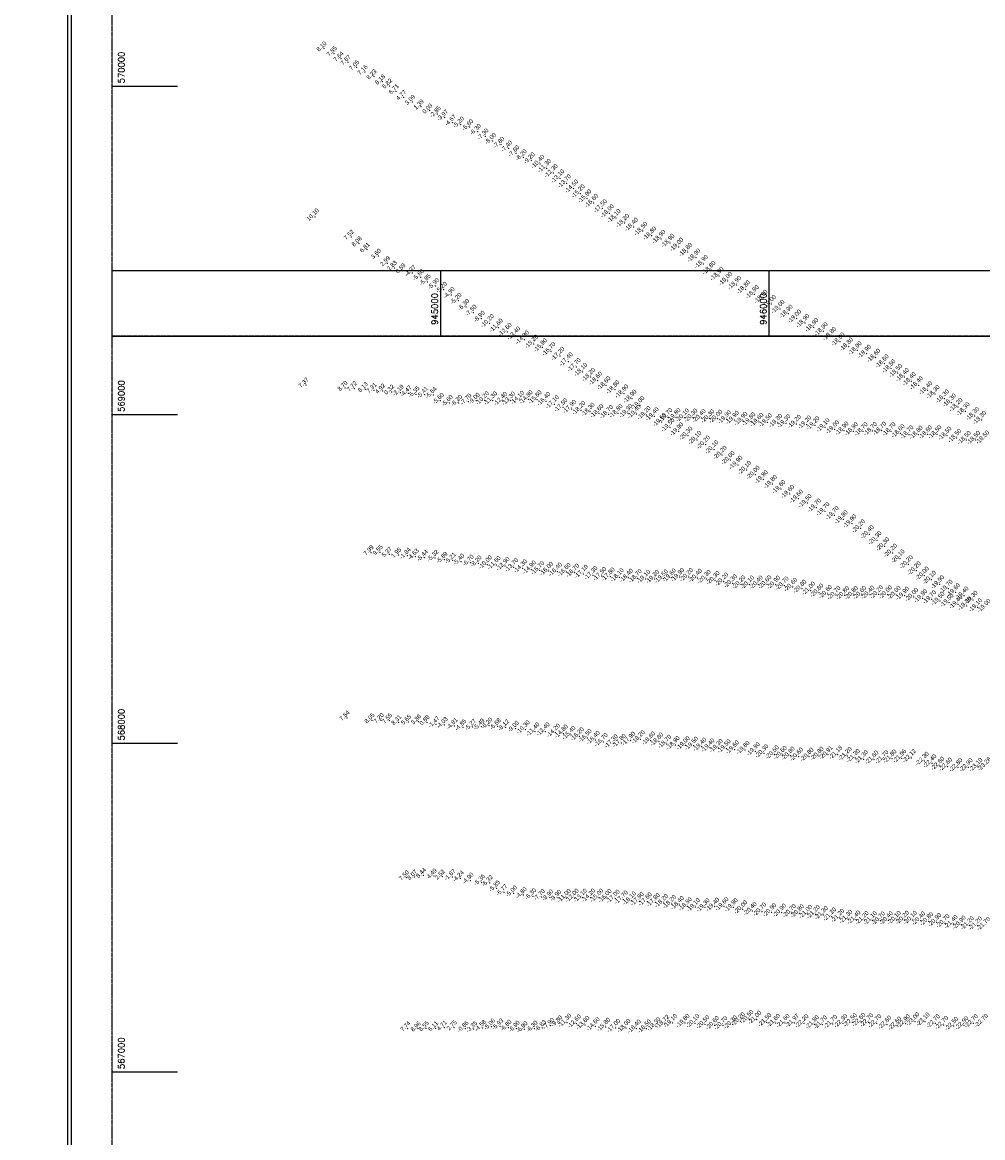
# Model space of a CAD drawing. Header units: feet. Extents: x 923032 to 950902, y 470215 to 606658.
# Tile 45 of 66: x 943727 to 946650, y 566800 to 570194. Entities that reach past the tile are written whole.
import ezdxf
from ezdxf.enums import TextEntityAlignment as Align

# ---------------------------------------------------------------- set-up
doc = ezdxf.new("R2010")
doc.units = ezdxf.units.FT
doc.header["$MEASUREMENT"] = 0
doc.header["$XCLIPFRAME"] = 0
doc.header["$PDSIZE"] = 100
doc.linetypes.add('DASHED', pattern=[0.75, 0.5, -0.25])
doc.linetypes.add('DASHED2', pattern=[0.375, 0.25, -0.125])
doc.layers.add('ALIGNSPACE-24x36', color=1, linetype='DASHED2', plot=False)
for name, color, linetype in [('ELEV8', 7, 'Continuous'), ('GRID-LABELS-X', 7, 'Continuous'), ('GRID-LABELS-Y', 7, 'Continuous'), ('GRID-TICKS-X', 7, 'Continuous'), ('GRID-TICKS-Y', 7, 'Continuous'), ('MATCHLINE', 7, 'DASHED'), ('POINTS8', 7, 'Continuous')]:
    doc.layers.add(name, color=color, linetype=linetype)
doc.layers.add('MrSID', color=251, linetype='Continuous', transparency=0.2)
doc.styles.add('MM-STANDARD', font='txt', dxfattribs={"height": 1})
doc.styles.get("Standard").update_dxf_attribs({"font": 'simplex.shx'})
picture_1 = doc.add_image_def('image8.sid', size_in_pixel=(6313, 6971))
picture_2 = doc.add_image_def('image10.sid', size_in_pixel=(6310, 6968))

msp = doc.modelspace()

# ---------------------------------------------------------------- linework, layer by layer
at = {"layer": 'ALIGNSPACE-24x36'}
for points in [[(944000, 573495.1), (950900.2, 573495.1), (950900.2, 569239.3), (944000, 569239.3)], [(944000, 569439.3), (950900.2, 569439.3), (950900.2, 565183.4), (944000, 565183.4)]]:
    msp.add_lwpolyline(points, close=True, dxfattribs=at)
at = {"layer": 'GRID-TICKS-X', "const_width": 4, "flags": 128}
for points in [[(945000, 569439.3), (945000, 569239.3)], [(946000, 569439.3), (946000, 569239.3)]]:
    msp.add_lwpolyline(points, dxfattribs=at)
at = {"layer": 'GRID-TICKS-Y', "const_width": 4, "flags": 128}
for points in [[(944000, 570000), (944200, 570000)], [(944000, 569000), (944200, 569000)], [(944000, 568000), (944200, 568000)], [(944000, 567000), (944200, 567000)]]:
    msp.add_lwpolyline(points, dxfattribs=at)
at = {"layer": 'MATCHLINE'}
for p, q in [((944000, 569439.3), (950000, 569439.3)), ((944000, 569239.3), (950000, 569239.3))]:
    msp.add_line(p, q, dxfattribs=at)
at = {"layer": 'POINTS8', "color": 250, "linetype": 'Continuous', "lineweight": 0, "transparency": 33554687}
for p in [(944644.8, 570114, 8.1), (944676, 570099.4, 7.9), (944696.6, 570083.6, 7.6), (944718.4, 570072.6, 7.7), (944744.3, 570056.9, 7), (944769.9, 570042.7, 7.2), (944796.9, 570028.9, 8.2), (944822.9, 570013.4, 8.2), (944844.6, 570001, 6.8), (944864.6, 569984.1, 6.7), (944887.3, 569965.7, 4.8), (944914.1, 569951.6, 3.1), (944940.6, 569937.4, 1.4), (944967, 569925, 0.1), (944990.4, 569915.1, -2.8), (945012.6, 569904.7, -4), (945036.7, 569889.2, -4.7), (945061.4, 569883.3, -5.2), (945089, 569875.3, -5.6), (945112.8, 569861.2, -6.3), (945135.9, 569846.9, -7.3), (945158.5, 569833.4, -8), (945184.1, 569821.7, -7.8), (945207.4, 569810.4, -7.4), (945229.8, 569795.6, -7.6), (945252.1, 569783.5, -8.2), (945276.7, 569774.1, -9.2), (945302.4, 569763.2, -10.4), (945322.7, 569750.5, -11.3), (945343, 569735.3, -12.3), (945363.1, 569719.1, -13.1), (945383.6, 569704, -13.7), (945405.3, 569688.4, -14.5), (945425.3, 569673.4, -15.2), (945445.4, 569658, -15.9), (945465.8, 569644.3, -16.6), (944617.7, 569602.2, 10.1), (945492.5, 569628.5, -17.5), (945513.9, 569613.1, -18), (945534.2, 569598.4, -18.1), (945560.3, 569583.6, -18.2), (945587.3, 569571.8, -18.4), (944728, 569540.9, 7.5), (945615.6, 569559.1, -18.5), (945643, 569545.3, -18.8), (945670.7, 569534.9, -18.9), (944751.9, 569520.6, 8.1), (944776.4, 569502.2, 6.8), (945698.4, 569523.1, -18.9), (945725.1, 569511, -19), (945751.8, 569495.4, -18.8), (944810.4, 569483.2, 3.6), (944838.4, 569460.5, 3), (945777, 569478, -18.9), (944859, 569446.8, 2.8), (944885.3, 569438.6, 0.6), (944914.5, 569431.3, -4.4), (945800.1, 569458.9, -18.9), (945823.2, 569440.1, -18.8), (944939.1, 569418.7, -5.6), (944959.8, 569404.1, -5.9), (944985.1, 569392.3, -5.9), (945847.7, 569422.1, -18.9), (945873.6, 569407.1, -19), (945901.1, 569395, -18.9), (945009, 569380.7, -5.2), (945032.8, 569364.7, -4.9), (945928.5, 569381.4, -18.8), (945955.1, 569366.9, -18.9), (945053.7, 569346.9, -5.2), (945077, 569328.1, -6.3), (945981.3, 569352.7, -18.9), (946007.3, 569336.8, -19), (945099.4, 569310.7, -7.5), (945124.5, 569292.4, -8.9), (946033.2, 569322.1, -19), (946058.2, 569307.4, -18.9), (946084, 569292.3, -19), (945149, 569278.6, -10.2), (945175.7, 569264.9, -11.6), (946108.8, 569279, -18.9), (946136.1, 569266.4, -18.9), (945202.8, 569252.1, -12.6), (945228.9, 569240.8, -13.4), (945255.3, 569228.5, -14.3), (946164.6, 569253.7, -18.9), (946190, 569239.4, -18.8), (946216.2, 569222.5, -18.8), (945283.3, 569215.7, -15.2), (945310.1, 569204.8, -15.9), (945335.8, 569193.1, -16.7), (946241.8, 569207.3, -18.8), (946268.1, 569195.7, -18.9), (945363.3, 569178.9, -17.2), (945388.7, 569162, -17.4), (946296.8, 569185.5, -18.9), (946324.6, 569173.4, -18.6), (946350.4, 569155.9, -18.6), (945413, 569144.9, -17.7), (945432.8, 569130.4, -18.1), (946370.8, 569140.9, -18.5), (946391.2, 569127.3, -18.5), (944590.3, 569090.7, 7.4), (945456.7, 569115, -18.2), (945477.9, 569103.5, -18.6), (945503.5, 569089.2, -18.6), (946412.1, 569114.5, -18.4), (946432.9, 569102.1, -18.4), (946454.8, 569089.7, -18.4), (944708.8, 569081, 8.7), (944737.2, 569079.5, 7.7), (944770.9, 569077.1, 8.1), (944797.3, 569074.8, 7.3), (944823.3, 569072.8, 4.9), (944850.7, 569069.8, 0.3), (944877.4, 569067.4, -2.2), (944901.6, 569065.1, -4.5), (944925.5, 569062.6, -5.4), (944951.9, 569061.1, -5.4), (944978, 569060.4, -5.6), (945530.7, 569076.9, -18.8), (945558, 569064.5, -18.9), (946482.8, 569074.6, -18.4), (946505.4, 569062.8, -18.3), (944999.6, 569042.5, -5.6), (945027.1, 569036.1, -5.6), (945055.5, 569036.3, -6.2), (945084.1, 569040.1, -7.7), (945109.2, 569042.8, -9), (945133.8, 569043.7, -10.2), (945158.7, 569043.4, -11.3), (945188.7, 569041.8, -12.4), (945213.6, 569042.7, -13.3), (945240.4, 569045.1, -14.1), (945266.7, 569046.6, -14.8), (945293.9, 569046.4, -15.6), (945320.5, 569041.2, -16.4), (945346.5, 569031.8, -17.1), (945372.4, 569022.4, -17.5), (945582.8, 569048.8, -18.9), (945607.1, 569029.2, -19), (946533.7, 569049.3, -18.3), (946555.2, 569037, -18.3), (946575.2, 569023.5, -18.2), (945398.8, 569017.7, -17.9), (945427.2, 569013.8, -18.2), (945455.2, 569009.1, -18.3), (945482.1, 569004.3, -18.6), (945511.3, 569001.7, -18.7), (945540.5, 569004.4, -18.8), (945570.2, 569004.6, -19.3), (945595.6, 569002.6, -19.4), (945625.8, 568998.9, -19.2), (945650.4, 568995.2, -19.4), (945692, 568992.5, -19.7), (945716.9, 568992.2, -19.8), (945742.5, 568991.4, -20.1), (945768.2, 568991.1, -20.3), (945793.3, 568990.1, -20.4), (945819.5, 568988.7, -20.3), (945843.9, 568987.8, -20), (945870.4, 568986, -19.9), (945894.5, 568984.4, -19.9), (946596.9, 569010.5, -18.3), (946625.3, 568996.2, -18.3), (945672.7, 568977.7, -19.6), (945698.3, 568961.9, -19.5), (945920.4, 568981.2, -19.9), (945944.8, 568979.6, -19.8), (945969.3, 568977.8, -19.6), (945995, 568976.6, -19.5), (946026.2, 568975, -19.3), (946051.2, 568973.7, -19.3), (946083.3, 568972.3, -19.2), (946114.6, 568970.1, -19.2), (946139.8, 568967.4, -19.2), (946170.4, 568961.5, -19.1), (946199.5, 568955.4, -19), (946228.2, 568951.6, -18.9), (946342.8, 568951.2, -18.7), (946647.2, 568984, -18.3), (945725, 568949.1, -19.9), (945753.1, 568936.4, -20.3), (945780.1, 568923.3, -20.1), (946256.9, 568949.8, -18.9), (946286.3, 568949.1, -18.7), (946314.7, 568950.2, -18.7), (946371.3, 568949.2, -18.7), (946399, 568943.6, -18.6), (946425.8, 568939.9, -18.7), (946453.8, 568939, -18.8), (946482.4, 568940.1, -18.6), (946511.1, 568940.3, -18.5), (946541.4, 568936.4, -18.5), (946571.3, 568929.2, -18.5), (946600.2, 568923.4, -18.5), (946628.8, 568923.1, -18.5), (945806.5, 568909.2, -20.2), (945832, 568894.3, -20.1), (945857.1, 568877.8, -20.2), (945881.5, 568862, -20), (945905.2, 568847.6, -19.9), (945931.7, 568831.7, -20.1), (945957.7, 568817.3, -20), (945982.8, 568803.6, -19.8), (946010.1, 568789.1, -19.8), (946035.9, 568773.7, -19.6), (946062.7, 568758.7, -19.6), (946089.2, 568744.7, -19.6), (946115.9, 568731, -19.5), (946143.9, 568717.3, -19.7), (946170.3, 568705.9, -19.7), (946198.4, 568694.1, -19.7), (946225.7, 568681.4, -19.8), (946251.9, 568669, -19.9), (946278.4, 568654.1, -20.2), (946305.1, 568636.2, -20.4), (946328.4, 568618.2, -20.3), (944788.1, 568580.6, 8), (944815.9, 568581.5, 9.6), (946352.1, 568599.2, -20.3), (946375.7, 568579.8, -20.2), (944843.5, 568575.5, 5.4), (944872, 568573.4, 2), (944899.1, 568571.3, -1.8), (944923.3, 568568.5, -4.6), (944951.6, 568564.7, -5.4), (944983.5, 568564.6, -5.3), (945011, 568558.7, -5.9), (945036.6, 568556.9, -5.2), (945062.2, 568553, -5.4), (945090.6, 568549.9, -6.7), (945114.6, 568547.4, -8.2), (945142.8, 568544.2, -10), (946398.8, 568562.4, -20.1), (946423.7, 568544.9, -20.2), (945169.4, 568542.4, -11.6), (945196.4, 568539.5, -12.9), (945222.7, 568535.7, -13.7), (945249.6, 568532.3, -14.3), (945276.4, 568528.8, -14.9), (945302, 568526.8, -15.7), (945329, 568524.3, -16), (945355.6, 568522.3, -16.4), (945382.5, 568521.2, -16.6), (945408.3, 568519.1, -16.7), (945434.9, 568515.8, -17.1), (945464, 568511.8, -17.3), (946448.1, 568526, -20.2), (946472.5, 568510.2, -20), (945490.6, 568508.9, -17.5), (945516.3, 568507.4, -17.8), (945543.7, 568505.3, -18.1), (945571.9, 568503.8, -18.4), (945598.6, 568502.3, -18.7), (945624.6, 568500.4, -19.1), (945651.6, 568500, -19.2), (945678.3, 568501.5, -19.5), (945702.9, 568504.4, -19.6), (945727.9, 568505.9, -19.9), (945754.8, 568505.8, -20.2), (945782, 568503.6, -20.4), (945808.7, 568500.3, -20.3), (945835.8, 568496.6, -20.3), (945862.2, 568492, -20.2), (945888.6, 568486.9, -20.3), (945914.5, 568483.5, -20.2), (945940.3, 568482.9, -20.1), (945967, 568483, -20.4), (945993.5, 568483.7, -20.6), (946019.9, 568482.6, -20.9), (946045.9, 568479.9, -20.7), (946072.1, 568475.8, -20.6), (946494.1, 568497.7, -20.1), (946519.2, 568483.8, -19.9), (946100, 568470.3, -20.8), (946126.3, 568464.6, -21), (946151.7, 568458.5, -20.8), (946177.8, 568454.1, -20.6), (946203.7, 568451.1, -20.7), (946230.2, 568450.5, -20.8), (946256.6, 568451.2, -20.8), (946281.8, 568451.5, -20.6), (946307, 568452.2, -20.4), (946333.2, 568453.3, -20.2), (946360.6, 568452.9, -20), (946386.8, 568451.5, -20), (946412.3, 568449, -19.9), (946440.1, 568445.3, -20), (946467.6, 568441.7, -19.9), (946545.1, 568470.3, -19.7), (946567.5, 568459.8, -19.6), (946593.5, 568449.5, -19.4), (946494.7, 568438.1, -19.7), (946520.6, 568433.4, -19.5), (946547.8, 568428.4, -19.5), (946575, 568422.8, -19.4), (946601.6, 568418.1, -19.3), (946621, 568436.7, -19.3), (946634.5, 568413.8, -19.1), (944715, 568077.4, 7.5), (944791, 568069.7, 8), (944819.1, 568069.9, 7.2), (944844.4, 568069.3, 7.6), (944872.6, 568064.4, 8.3), (944902.1, 568065.4, 5.6), (944932.3, 568066, 3.9), (944958.3, 568063.7, 0.9), (944986.4, 568058, -1.5), (945011.9, 568055.9, -4), (945041.8, 568053.2, -4.8), (945068.1, 568049.2, -4.8), (945097.6, 568050.1, -5.3), (945123.6, 568051, -5.5), (945147.7, 568054.2, -6.2), (945173.3, 568051.7, -6.7), (945198.4, 568048.4, -8.1), (945228.2, 568044.5, -9), (945257.8, 568042.1, -10.3), (945287.4, 568035.9, -11.4), (945318.4, 568035.9, -12.4), (945349.7, 568032.3, -14.2), (945373.6, 568029.4, -14.8), (945397.2, 568025.2, -15.4), (945422.5, 568021.3, -16.2), (945446.4, 568016, -16.5), (945470.9, 568010.4, -16.4), (945495.1, 568003.7, -16.7), (945550.4, 568001.3, -17.8), (945578.8, 568007.8, -17.9), (945608.2, 568012.4, -18.2), (945639.7, 568008.5, -18.6), (945664.4, 568005.1, -18.8), (945525.9, 567999.7, -17.3), (945688.4, 567998.4, -18.7), (945714.2, 567994.5, -18.9), (945744.9, 567993.9, -19), (945770.1, 567992.5, -19.5), (945795.2, 567989.6, -19.4), (945820.2, 567987.1, -19.4), (945845.3, 567985.6, -19.3), (945869.4, 567984.3, -19.5), (945894.7, 567981.2, -19.6), (945926.9, 567980, -19.8), (945958.4, 567975.9, -19.9), (945984.1, 567969.7, -20.3), (946016, 567966.1, -20.5), (946040.1, 567964.7, -20.6), (946064.2, 567962.4, -20.8), (946089.6, 567959.6, -20.6), (946121.7, 567959, -20.8), (946152.4, 567961.9, -20.8), (946179.6, 567965.1, -20.9), (946209.2, 567965.2, -21.2), (946238.1, 567961.3, -21.2), (946262.5, 567955.5, -21.3), (946287.4, 567951.6, -21.3), (946319.2, 567950.1, -21.6), (946349.5, 567951.3, -21.7), (946374.1, 567953.5, -21.8), (946403.6, 567954.3, -22), (946433.2, 567955.1, -22.1), (946472.5, 567946.6, -22.3), (946495.8, 567938.9, -22.4), (946519.7, 567931.6, -22.6), (946543.5, 567928.9, -22.6), (946574.7, 567927.1, -22.8), (946606, 567927, -22.9), (946635.8, 567927.9, -23.1), (944920.6, 567593, 8.1), (944947.8, 567598.8, 8.4), (944980.4, 567596.8, 4.5), (945004.9, 567593.8, 2.5), (945035.3, 567593.1, -1.7), (944895.7, 567591.3, 7.5), (945060.6, 567588.8, -4.2), (945090.3, 567582.4, -4.9), (945125.2, 567577.5, -5.4), (945149.1, 567574.9, -6.3), (945170.7, 567559.1, -5.8), (945193.3, 567546.8, -5.8), (945222.2, 567543.1, -5), (945252.1, 567538.2, -4.8), (945280.9, 567534.9, -6.3), (945307.4, 567532.4, -7.7), (945332.8, 567530.8, -8.9), (945357.1, 567529.9, -9.9), (945382.7, 567529.3, -11), (945406.8, 567529.8, -12), (945431.5, 567529.9, -13.1), (945457, 567530.3, -14.2), (945481.8, 567530.1, -15), (945506.9, 567529, -16), (945531.7, 567527, -17), (945556.3, 567524.2, -17.7), (945580.9, 567521.5, -18.1), (945604.9, 567519.6, -17.9), (945629.2, 567518.7, -17.6), (945653.8, 567516.5, -17.8), (945678.7, 567513.8, -18.2), (945703, 567510.9, -18.2), (945727, 567507.7, -18.4), (945751.5, 567504.2, -18.9), (945775.7, 567501.5, -19.1), (945805.3, 567500.5, -19.3), (945834.5, 567502.6, -19.4), (945862.9, 567503.8, -19.6), (945891, 567501.3, -19.8), (945919.8, 567494.5, -20), (945948.6, 567489.8, -20.4), (945977.9, 567487.7, -20.7), (946008, 567485.8, -20.9), (946037.9, 567484.5, -20.9), (946067.9, 567483.4, -20.7), (946092.3, 567482.6, -20.8), (946117.1, 567480.9, -21), (946141.3, 567479.9, -21.2), (946165.4, 567477.3, -21.3), (946190.5, 567472.9, -21.2), (946215, 567468.7, -21.2), (946239.8, 567465.6, -21.3), (946264.5, 567463.5, -21.4), (946289.4, 567462, -21.2), (946314.4, 567461.2, -21.1), (946339, 567460.6, -20.7), (946363.2, 567461.3, -20.4), (946387.2, 567462.4, -20.1), (946412, 567462.9, -20.2), (946436.3, 567462.6, -20.1), (946461.4, 567460.7, -20.4), (946485.8, 567458.6, -20.8), (946510.3, 567455.8, -20.9), (946535.5, 567452.3, -20.7), (946560.3, 567450, -21.4), (946584.9, 567448, -20.9), (946609.8, 567446.3, -21.2), (946634.4, 567445.3, -21.2), (945912.6, 567154, -20.2), (945938.6, 567160.7, -20.5), (945962.6, 567158.6, -21), (945993, 567151.4, -21.5), (946279.4, 567151.9, -22.6), (946443.8, 567153.5, -23), (946475, 567153, -23.1), (944900.3, 567132, 7.7), (944931.4, 567131.4, 9), (944956, 567132.4, 8.6), (944984.7, 567132.3, 6.1), (945011.2, 567134.3, 4.7), (945041.1, 567134.7, 2.7), (945074.9, 567131.3, -0.9), (945101.2, 567130.5, -3.4), (945127.9, 567134.1, -4.6), (945155.5, 567138.2, -5.1), (945180.8, 567138.4, -5.9), (945205.9, 567134.5, -6.8), (945230.7, 567131.8, -6.9), (945254.7, 567129.7, -6.9), (945285, 567131.7, -6.3), (945310.9, 567134.1, -6.8), (945335.3, 567140.5, -7.9), (945360.3, 567147.8, -9.8), (945384.5, 567149.8, -11.3), (945413.6, 567147.2, -12.6), (945439.5, 567142.8, -13.8), (945470.6, 567138.7, -14.6), (945502.4, 567137.1, -15.8), (945533, 567133.8, -17), (945564.4, 567133.4, -18), (945595.8, 567131.7, -18.4), (945626.7, 567132.1, -18.5), (945655.5, 567138.6, -18.3), (945682.1, 567146.1, -18.7), (945706.2, 567148.7, -19.1), (945744.3, 567148.9, -19.8), (945774.1, 567148.1, -20.1), (945804.5, 567144.7, -20.5), (945833.9, 567142.2, -20.6), (945859.4, 567141.9, -20.7), (945888.7, 567144.6, -20.3), (946019.5, 567149.2, -21.6), (946048.8, 567148.7, -21.6), (946077.1, 567148.9, -22), (946106.2, 567147.9, -22.2), (946137.8, 567145, -21.8), (946162.4, 567144.2, -21.7), (946193.4, 567146, -21.7), (946224.5, 567148.2, -22.3), (946253.6, 567150.8, -22.5), (946303.4, 567150.8, -22.7), (946327.6, 567148.2, -22.7), (946358.6, 567143.6, -22.6), (946388.9, 567140.6, -22.6), (946415.3, 567147.3, -22.9), (946505.9, 567147.5, -22.7), (946531.5, 567142.6, -22.7), (946562, 567139.8, -22.5), (946592.9, 567141.9, -22.9), (946621.9, 567148, -22.7)]:
    msp.add_point(p, dxfattribs=at)

# ---------------------------------------------------------------- texts
at = {"layer": 'ELEV8', "color": 18, "true_color": 0x000000, "transparency": 33554687, "style": 'MM-STANDARD'}
for s, p in [('8.10', (944644.8, 570114, 8.1)), ('7.85', (944676, 570099.4, 7.9)), ('7.64', (944696.6, 570083.6, 7.6)), ('7.67', (944718.4, 570072.6, 7.7)), ('7.05', (944744.3, 570056.9, 7)), ('7.16', (944769.9, 570042.7, 7.2)), ('8.23', (944796.9, 570028.9, 8.2)), ('8.18', (944822.9, 570013.4, 8.2)), ('6.82', (944844.6, 570001, 6.8)), ('6.71', (944864.6, 569984.1, 6.7)), ('4.77', (944887.3, 569965.7, 4.8)), ('3.09', (944914.1, 569951.6, 3.1)), ('1.39', (944940.6, 569937.4, 1.4)), ('0.09', (944967, 569925, 0.1)), ('-2.85', (944990.4, 569915.1, -2.8)), ('-3.97', (945012.6, 569904.7, -4)), ('-4.67', (945036.7, 569889.2, -4.7)), ('-5.20', (945061.4, 569883.3, -5.2)), ('-5.60', (945089, 569875.3, -5.6)), ('-6.30', (945112.8, 569861.2, -6.3)), ('-7.30', (945135.9, 569846.9, -7.3)), ('-8.00', (945158.5, 569833.4, -8)), ('-7.80', (945184.1, 569821.7, -7.8)), ('-7.40', (945207.4, 569810.4, -7.4)), ('-7.60', (945229.8, 569795.6, -7.6)), ('-8.20', (945252.1, 569783.5, -8.2)), ('-9.20', (945276.7, 569774.1, -9.2)), ('-10.40', (945302.4, 569763.2, -10.4)), ('-11.30', (945322.7, 569750.5, -11.3)), ('-12.30', (945343, 569735.3, -12.3)), ('-13.10', (945363.1, 569719.1, -13.1)), ('-13.70', (945383.6, 569704, -13.7)), ('-14.50', (945405.3, 569688.4, -14.5)), ('-15.20', (945425.3, 569673.4, -15.2)), ('-15.90', (945445.4, 569658, -15.9)), ('-16.60', (945465.8, 569644.3, -16.6)), ('-17.50', (945492.5, 569628.5, -17.5)), ('-18.00', (945513.9, 569613.1, -18)), ('10.10', (944617.7, 569602.2, 10.1)), ('-18.10', (945534.2, 569598.4, -18.1)), ('-18.20', (945560.3, 569583.6, -18.2)), ('-18.40', (945587.3, 569571.8, -18.4)), ('7.52', (944728, 569540.9, 7.5)), ('-18.50', (945615.6, 569559.1, -18.5)), ('-18.80', (945643, 569545.3, -18.8)), ('-18.90', (945670.7, 569534.9, -18.9)), ('8.08', (944751.9, 569520.6, 8.1)), ('-18.90', (945698.4, 569523.1, -18.9)), ('-19.00', (945725.1, 569511, -19)), ('6.81', (944776.4, 569502.2, 6.8)), ('3.60', (944810.4, 569483.2, 3.6)), ('-18.80', (945751.8, 569495.4, -18.8)), ('-18.90', (945777, 569478, -18.9)), ('2.99', (944838.4, 569460.5, 3)), ('2.83', (944859, 569446.8, 2.8)), ('0.59', (944885.3, 569438.6, 0.6)), ('-18.90', (945800.1, 569458.9, -18.9)), ('-18.80', (945823.2, 569440.1, -18.8)), ('-4.37', (944914.5, 569431.3, -4.4)), ('-5.60', (944939.1, 569418.7, -5.6)), ('-5.85', (944959.8, 569404.1, -5.9)), ('-18.90', (945847.7, 569422.1, -18.9)), ('-19.00', (945873.6, 569407.1, -19)), ('-5.90', (944985.1, 569392.3, -5.9)), ('-5.20', (945009, 569380.7, -5.2)), ('-18.90', (945901.1, 569395, -18.9)), ('-18.80', (945928.5, 569381.4, -18.8)), ('-18.90', (945955.1, 569366.9, -18.9)), ('-4.90', (945032.8, 569364.7, -4.9)), ('-5.20', (945053.7, 569346.9, -5.2)), ('-18.90', (945981.3, 569352.7, -18.9)), ('-19.00', (946007.3, 569336.8, -19)), ('-6.30', (945077, 569328.1, -6.3)), ('-7.50', (945099.4, 569310.7, -7.5)), ('-19.00', (946033.2, 569322.1, -19)), ('-18.90', (946058.2, 569307.4, -18.9)), ('-8.90', (945124.5, 569292.4, -8.9)), ('-10.20', (945149, 569278.6, -10.2)), ('-11.60', (945175.7, 569264.9, -11.6)), ('-19.00', (946084, 569292.3, -19)), ('-18.90', (946108.8, 569279, -18.9)), ('-18.90', (946136.1, 569266.4, -18.9)), ('-12.60', (945202.8, 569252.1, -12.6)), ('-13.40', (945228.9, 569240.8, -13.4)), ('-14.30', (945255.3, 569228.5, -14.3)), ('-18.90', (946164.6, 569253.7, -18.9)), ('-18.80', (946190, 569239.4, -18.8)), ('-15.20', (945283.3, 569215.7, -15.2)), ('-15.90', (945310.1, 569204.8, -15.9)), ('-18.80', (946216.2, 569222.5, -18.8)), ('-18.80', (946241.8, 569207.3, -18.8)), ('-18.90', (946268.1, 569195.7, -18.9)), ('-16.70', (945335.8, 569193.1, -16.7)), ('-17.20', (945363.3, 569178.9, -17.2)), ('-17.40', (945388.7, 569162, -17.4)), ('-18.90', (946296.8, 569185.5, -18.9)), ('-18.60', (946324.6, 569173.4, -18.6)), ('-17.70', (945413, 569144.9, -17.7)), ('-18.10', (945432.8, 569130.4, -18.1)), ('-18.60', (946350.4, 569155.9, -18.6)), ('-18.50', (946370.8, 569140.9, -18.5)), ('-18.50', (946391.2, 569127.3, -18.5)), ('-18.20', (945456.7, 569115, -18.2)), ('-18.60', (945477.9, 569103.5, -18.6)), ('-18.40', (946412.1, 569114.5, -18.4)), ('-18.40', (946432.9, 569102.1, -18.4)), ('7.37', (944590.3, 569090.7, 7.4)), ('8.70', (944708.8, 569081, 8.7)), ('7.72', (944737.2, 569079.5, 7.7)), ('8.13', (944770.9, 569077.1, 8.1)), ('7.31', (944797.3, 569074.8, 7.3)), ('4.92', (944823.3, 569072.8, 4.9)), ('0.32', (944850.7, 569069.8, 0.3)), ('-2.19', (944877.4, 569067.4, -2.2)), ('-4.47', (944901.6, 569065.1, -4.5)), ('-5.35', (944925.5, 569062.6, -5.4)), ('-18.60', (945503.5, 569089.2, -18.6)), ('-18.80', (945530.7, 569076.9, -18.8)), ('-18.90', (945558, 569064.5, -18.9)), ('-18.40', (946454.8, 569089.7, -18.4)), ('-18.40', (946482.8, 569074.6, -18.4)), ('-18.30', (946505.4, 569062.8, -18.3)), ('-5.41', (944951.9, 569061.1, -5.4)), ('-5.64', (944978, 569060.4, -5.6)), ('-5.60', (944999.6, 569042.5, -5.6)), ('-5.60', (945027.1, 569036.1, -5.6)), ('-6.20', (945055.5, 569036.3, -6.2)), ('-7.70', (945084.1, 569040.1, -7.7)), ('-9.00', (945109.2, 569042.8, -9)), ('-10.20', (945133.8, 569043.7, -10.2)), ('-11.30', (945158.7, 569043.4, -11.3)), ('-12.40', (945188.7, 569041.8, -12.4)), ('-13.30', (945213.6, 569042.7, -13.3)), ('-14.10', (945240.4, 569045.1, -14.1)), ('-14.80', (945266.7, 569046.6, -14.8)), ('-15.60', (945293.9, 569046.4, -15.6)), ('-16.40', (945320.5, 569041.2, -16.4)), ('-17.10', (945346.5, 569031.8, -17.1)), ('-18.90', (945582.8, 569048.8, -18.9)), ('-19.00', (945607.1, 569029.2, -19)), ('-18.30', (946533.7, 569049.3, -18.3)), ('-18.30', (946555.2, 569037, -18.3)), ('-17.50', (945372.4, 569022.4, -17.5)), ('-17.90', (945398.8, 569017.7, -17.9)), ('-18.20', (945427.2, 569013.8, -18.2)), ('-18.30', (945455.2, 569009.1, -18.3)), ('-18.60', (945482.1, 569004.3, -18.6)), ('-18.70', (945511.3, 569001.7, -18.7)), ('-18.80', (945540.5, 569004.4, -18.8)), ('-19.30', (945570.2, 569004.6, -19.3)), ('-19.40', (945595.6, 569002.6, -19.4)), ('-19.20', (945625.8, 568998.9, -19.2)), ('-19.40', (945650.4, 568995.2, -19.4)), ('-19.70', (945692, 568992.5, -19.7)), ('-19.80', (945716.9, 568992.2, -19.8)), ('-20.10', (945742.5, 568991.4, -20.1)), ('-20.30', (945768.2, 568991.1, -20.3)), ('-20.40', (945793.3, 568990.1, -20.4)), ('-18.20', (946575.2, 569023.5, -18.2)), ('-18.30', (946596.9, 569010.5, -18.3)), ('-18.30', (946625.3, 568996.2, -18.3)), ('-19.60', (945672.7, 568977.7, -19.6)), ('-19.50', (945698.3, 568961.9, -19.5)), ('-20.30', (945819.5, 568988.7, -20.3)), ('-20.00', (945843.9, 568987.8, -20)), ('-19.90', (945870.4, 568986, -19.9)), ('-19.90', (945894.5, 568984.4, -19.9)), ('-19.90', (945920.4, 568981.2, -19.9)), ('-19.80', (945944.8, 568979.6, -19.8)), ('-19.60', (945969.3, 568977.8, -19.6)), ('-19.50', (945995, 568976.6, -19.5)), ('-19.30', (946026.2, 568975, -19.3)), ('-19.30', (946051.2, 568973.7, -19.3)), ('-19.20', (946083.3, 568972.3, -19.2)), ('-19.20', (946114.6, 568970.1, -19.2)), ('-19.20', (946139.8, 568967.4, -19.2)), ('-19.10', (946170.4, 568961.5, -19.1)), ('-18.30', (946647.2, 568984, -18.3)), ('-19.90', (945725, 568949.1, -19.9)), ('-20.30', (945753.1, 568936.4, -20.3)), ('-20.10', (945780.1, 568923.3, -20.1)), ('-19.00', (946199.5, 568955.4, -19)), ('-18.90', (946228.2, 568951.6, -18.9)), ('-18.90', (946256.9, 568949.8, -18.9)), ('-18.70', (946286.3, 568949.1, -18.7)), ('-18.70', (946314.7, 568950.2, -18.7)), ('-18.70', (946342.8, 568951.2, -18.7)), ('-18.70', (946371.3, 568949.2, -18.7)), ('-18.60', (946399, 568943.6, -18.6)), ('-18.70', (946425.8, 568939.9, -18.7)), ('-18.80', (946453.8, 568939, -18.8)), ('-18.60', (946482.4, 568940.1, -18.6)), ('-18.50', (946511.1, 568940.3, -18.5)), ('-18.50', (946541.4, 568936.4, -18.5)), ('-18.50', (946571.3, 568929.2, -18.5)), ('-18.50', (946600.2, 568923.4, -18.5)), ('-18.50', (946628.8, 568923.1, -18.5)), ('-18.50', (946656.6, 568924.2, -18.5)), ('-20.20', (945806.5, 568909.2, -20.2)), ('-20.10', (945832, 568894.3, -20.1)), ('-20.20', (945857.1, 568877.8, -20.2)), ('-20.00', (945881.5, 568862, -20)), ('-19.90', (945905.2, 568847.6, -19.9)), ('-20.10', (945931.7, 568831.7, -20.1)), ('-20.00', (945957.7, 568817.3, -20)), ('-19.80', (945982.8, 568803.6, -19.8)), ('-19.80', (946010.1, 568789.1, -19.8)), ('-19.60', (946035.9, 568773.7, -19.6)), ('-19.60', (946062.7, 568758.7, -19.6)), ('-19.60', (946089.2, 568744.7, -19.6)), ('-19.50', (946115.9, 568731, -19.5)), ('-19.70', (946143.9, 568717.3, -19.7)), ('-19.70', (946170.3, 568705.9, -19.7)), ('-19.70', (946198.4, 568694.1, -19.7)), ('-19.80', (946225.7, 568681.4, -19.8)), ('-19.90', (946251.9, 568669, -19.9)), ('-20.20', (946278.4, 568654.1, -20.2)), ('-20.40', (946305.1, 568636.2, -20.4)), ('-20.30', (946328.4, 568618.2, -20.3)), ('-20.30', (946352.1, 568599.2, -20.3)), ('7.99', (944788.1, 568580.6, 8)), ('9.55', (944815.9, 568581.5, 9.6)), ('5.37', (944843.5, 568575.5, 5.4)), ('1.95', (944872, 568573.4, 2)), ('-1.84', (944899.1, 568571.3, -1.8)), ('-4.63', (944923.3, 568568.5, -4.6)), ('-5.44', (944951.6, 568564.7, -5.4)), ('-5.32', (944983.5, 568564.6, -5.3)), ('-5.89', (945011, 568558.7, -5.9)), ('-5.21', (945036.6, 568556.9, -5.2)), ('-5.40', (945062.2, 568553, -5.4)), ('-20.20', (946375.7, 568579.8, -20.2)), ('-20.10', (946398.8, 568562.4, -20.1)), ('-6.70', (945090.6, 568549.9, -6.7)), ('-8.20', (945114.6, 568547.4, -8.2)), ('-10.00', (945142.8, 568544.2, -10)), ('-11.60', (945169.4, 568542.4, -11.6)), ('-12.90', (945196.4, 568539.5, -12.9)), ('-13.70', (945222.7, 568535.7, -13.7)), ('-14.30', (945249.6, 568532.3, -14.3)), ('-14.90', (945276.4, 568528.8, -14.9)), ('-15.70', (945302, 568526.8, -15.7)), ('-16.00', (945329, 568524.3, -16)), ('-16.40', (945355.6, 568522.3, -16.4)), ('-16.60', (945382.5, 568521.2, -16.6)), ('-16.70', (945408.3, 568519.1, -16.7)), ('-17.10', (945434.9, 568515.8, -17.1)), ('-20.20', (946423.7, 568544.9, -20.2)), ('-20.20', (946448.1, 568526, -20.2)), ('-17.30', (945464, 568511.8, -17.3)), ('-17.50', (945490.6, 568508.9, -17.5)), ('-17.80', (945516.3, 568507.4, -17.8)), ('-18.10', (945543.7, 568505.3, -18.1)), ('-18.40', (945571.9, 568503.8, -18.4)), ('-18.70', (945598.6, 568502.3, -18.7)), ('-19.10', (945624.6, 568500.4, -19.1)), ('-19.20', (945651.6, 568500, -19.2)), ('-19.50', (945678.3, 568501.5, -19.5)), ('-19.60', (945702.9, 568504.4, -19.6)), ('-19.90', (945727.9, 568505.9, -19.9)), ('-20.20', (945754.8, 568505.8, -20.2)), ('-20.40', (945782, 568503.6, -20.4)), ('-20.30', (945808.7, 568500.3, -20.3)), ('-20.30', (945835.8, 568496.6, -20.3)), ('-20.20', (945862.2, 568492, -20.2)), ('-20.30', (945888.6, 568486.9, -20.3)), ('-20.20', (945914.5, 568483.5, -20.2)), ('-20.10', (945940.3, 568482.9, -20.1)), ('-20.40', (945967, 568483, -20.4)), ('-20.60', (945993.5, 568483.7, -20.6)), ('-20.90', (946019.9, 568482.6, -20.9)), ('-20.00', (946472.5, 568510.2, -20)), ('-20.10', (946494.1, 568497.7, -20.1)), ('-19.90', (946519.2, 568483.8, -19.9)), ('-20.70', (946045.9, 568479.9, -20.7)), ('-20.60', (946072.1, 568475.8, -20.6)), ('-20.80', (946100, 568470.3, -20.8)), ('-21.00', (946126.3, 568464.6, -21)), ('-20.80', (946151.7, 568458.5, -20.8)), ('-20.60', (946177.8, 568454.1, -20.6)), ('-20.70', (946203.7, 568451.1, -20.7)), ('-20.80', (946230.2, 568450.5, -20.8)), ('-20.80', (946256.6, 568451.2, -20.8)), ('-20.60', (946281.8, 568451.5, -20.6)), ('-20.40', (946307, 568452.2, -20.4)), ('-20.20', (946333.2, 568453.3, -20.2)), ('-20.00', (946360.6, 568452.9, -20)), ('-20.00', (946386.8, 568451.5, -20)), ('-19.90', (946412.3, 568449, -19.9)), ('-19.70', (946545.1, 568470.3, -19.7)), ('-19.60', (946567.5, 568459.8, -19.6)), ('-19.40', (946593.5, 568449.5, -19.4)), ('-20.00', (946440.1, 568445.3, -20)), ('-19.90', (946467.6, 568441.7, -19.9)), ('-19.70', (946494.7, 568438.1, -19.7)), ('-19.50', (946520.6, 568433.4, -19.5)), ('-19.50', (946547.8, 568428.4, -19.5)), ('-19.40', (946575, 568422.8, -19.4)), ('-19.30', (946601.6, 568418.1, -19.3)), ('-19.30', (946621, 568436.7, -19.3)), ('-19.10', (946634.5, 568413.8, -19.1)), ('-19.00', (946660.6, 568412, -19)), ('7.54', (944715, 568077.4, 7.5)), ('8.05', (944791, 568069.7, 8)), ('7.20', (944819.1, 568069.9, 7.2)), ('7.55', (944844.4, 568069.3, 7.6)), ('8.31', (944872.6, 568064.4, 8.3)), ('5.65', (944902.1, 568065.4, 5.6)), ('3.86', (944932.3, 568066, 3.9)), ('0.88', (944958.3, 568063.7, 0.9)), ('-1.47', (944986.4, 568058, -1.5)), ('-4.03', (945011.9, 568055.9, -4)), ('-4.81', (945041.8, 568053.2, -4.8)), ('-4.85', (945068.1, 568049.2, -4.8)), ('-5.27', (945097.6, 568050.1, -5.3)), ('-5.49', (945123.6, 568051, -5.5)), ('-6.20', (945147.7, 568054.2, -6.2)), ('-6.68', (945173.3, 568051.7, -6.7)), ('-8.12', (945198.4, 568048.4, -8.1)), ('-9.00', (945228.2, 568044.5, -9)), ('-10.30', (945257.8, 568042.1, -10.3)), ('-11.40', (945287.4, 568035.9, -11.4)), ('-12.40', (945318.4, 568035.9, -12.4)), ('-14.20', (945349.7, 568032.3, -14.2)), ('-14.80', (945373.6, 568029.4, -14.8)), ('-15.40', (945397.2, 568025.2, -15.4)), ('-16.20', (945422.5, 568021.3, -16.2)), ('-16.50', (945446.4, 568016, -16.5)), ('-16.40', (945470.9, 568010.4, -16.4)), ('-17.90', (945578.8, 568007.8, -17.9)), ('-18.20', (945608.2, 568012.4, -18.2)), ('-18.60', (945639.7, 568008.5, -18.6)), ('-16.70', (945495.1, 568003.7, -16.7)), ('-17.30', (945525.9, 567999.7, -17.3)), ('-17.80', (945550.4, 568001.3, -17.8)), ('-18.80', (945664.4, 568005.1, -18.8)), ('-18.70', (945688.4, 567998.4, -18.7)), ('-18.90', (945714.2, 567994.5, -18.9)), ('-19.00', (945744.9, 567993.9, -19)), ('-19.50', (945770.1, 567992.5, -19.5)), ('-19.40', (945795.2, 567989.6, -19.4)), ('-19.40', (945820.2, 567987.1, -19.4)), ('-19.30', (945845.3, 567985.6, -19.3)), ('-19.50', (945869.4, 567984.3, -19.5)), ('-19.60', (945894.7, 567981.2, -19.6)), ('-19.80', (945926.9, 567980, -19.8)), ('-19.90', (945958.4, 567975.9, -19.9)), ('-20.30', (945984.1, 567969.7, -20.3)), ('-20.50', (946016, 567966.1, -20.5)), ('-20.60', (946040.1, 567964.7, -20.6)), ('-20.80', (946064.2, 567962.4, -20.8)), ('-20.60', (946089.6, 567959.6, -20.6)), ('-20.80', (946121.7, 567959, -20.8)), ('-20.80', (946152.4, 567961.9, -20.8)), ('-20.91', (946179.6, 567965.1, -20.9)), ('-21.18', (946209.2, 567965.2, -21.2)), ('-21.20', (946238.1, 567961.3, -21.2)), ('-21.30', (946262.5, 567955.5, -21.3)), ('-21.30', (946287.4, 567951.6, -21.3)), ('-21.60', (946319.2, 567950.1, -21.6)), ('-21.70', (946349.5, 567951.3, -21.7)), ('-21.80', (946374.1, 567953.5, -21.8)), ('-21.96', (946403.6, 567954.3, -22)), ('-22.12', (946433.2, 567955.1, -22.1)), ('-22.30', (946472.5, 567946.6, -22.3)), ('-22.40', (946495.8, 567938.9, -22.4)), ('-22.60', (946519.7, 567931.6, -22.6)), ('-22.60', (946543.5, 567928.9, -22.6)), ('-22.80', (946574.7, 567927.1, -22.8)), ('-22.90', (946606, 567927, -22.9)), ('-23.10', (946635.8, 567927.9, -23.1)), ('-23.28', (946661.5, 567929.8, -23.3)), ('7.50', (944895.7, 567591.3, 7.5)), ('8.07', (944920.6, 567593, 8.1)), ('8.44', (944947.8, 567598.8, 8.4)), ('4.49', (944980.4, 567596.8, 4.5)), ('2.52', (945004.9, 567593.8, 2.5)), ('-1.67', (945035.3, 567593.1, -1.7)), ('-4.24', (945060.6, 567588.8, -4.2)), ('-4.90', (945090.3, 567582.4, -4.9)), ('-5.36', (945125.2, 567577.5, -5.4)), ('-6.32', (945149.1, 567574.9, -6.3)), ('-5.85', (945170.7, 567559.1, -5.8)), ('-5.77', (945193.3, 567546.8, -5.8)), ('-5.00', (945222.2, 567543.1, -5)), ('-4.80', (945252.1, 567538.2, -4.8)), ('-6.30', (945280.9, 567534.9, -6.3)), ('-7.70', (945307.4, 567532.4, -7.7)), ('-8.90', (945332.8, 567530.8, -8.9)), ('-9.90', (945357.1, 567529.9, -9.9)), ('-11.00', (945382.7, 567529.3, -11)), ('-12.00', (945406.8, 567529.8, -12)), ('-13.10', (945431.5, 567529.9, -13.1)), ('-14.20', (945457, 567530.3, -14.2)), ('-15.00', (945481.8, 567530.1, -15)), ('-16.00', (945506.9, 567529, -16)), ('-17.00', (945531.7, 567527, -17)), ('-17.70', (945556.3, 567524.2, -17.7)), ('-18.10', (945580.9, 567521.5, -18.1)), ('-17.90', (945604.9, 567519.6, -17.9)), ('-17.60', (945629.2, 567518.7, -17.6)), ('-17.80', (945653.8, 567516.5, -17.8)), ('-18.20', (945678.7, 567513.8, -18.2)), ('-18.20', (945703, 567510.9, -18.2)), ('-18.40', (945727, 567507.7, -18.4)), ('-18.90', (945751.5, 567504.2, -18.9)), ('-19.10', (945775.7, 567501.5, -19.1)), ('-19.30', (945805.3, 567500.5, -19.3)), ('-19.40', (945834.5, 567502.6, -19.4)), ('-19.60', (945862.9, 567503.8, -19.6)), ('-19.80', (945891, 567501.3, -19.8)), ('-20.00', (945919.8, 567494.5, -20)), ('-20.40', (945948.6, 567489.8, -20.4)), ('-20.70', (945977.9, 567487.7, -20.7)), ('-20.90', (946008, 567485.8, -20.9)), ('-20.90', (946037.9, 567484.5, -20.9)), ('-20.70', (946067.9, 567483.4, -20.7)), ('-20.80', (946092.3, 567482.6, -20.8)), ('-21.00', (946117.1, 567480.9, -21)), ('-21.20', (946141.3, 567479.9, -21.2)), ('-21.30', (946165.4, 567477.3, -21.3)), ('-21.20', (946190.5, 567472.9, -21.2)), ('-21.20', (946215, 567468.7, -21.2)), ('-21.30', (946239.8, 567465.6, -21.3)), ('-21.40', (946264.5, 567463.5, -21.4)), ('-20.20', (946412, 567462.9, -20.2)), ('-20.10', (946436.3, 567462.6, -20.1)), ('-21.20', (946289.4, 567462, -21.2)), ('-21.10', (946314.4, 567461.2, -21.1)), ('-20.70', (946339, 567460.6, -20.7)), ('-20.40', (946363.2, 567461.3, -20.4)), ('-20.10', (946387.2, 567462.4, -20.1)), ('-20.40', (946461.4, 567460.7, -20.4)), ('-20.80', (946485.8, 567458.6, -20.8)), ('-20.90', (946510.3, 567455.8, -20.9)), ('-20.70', (946535.5, 567452.3, -20.7)), ('-21.40', (946560.3, 567450, -21.4)), ('-20.90', (946584.9, 567448, -20.9)), ('-21.20', (946609.8, 567446.3, -21.2)), ('-21.20', (946634.4, 567445.3, -21.2)), ('-21.70', (946658.8, 567444.1, -21.7)), ('-20.50', (945938.6, 567160.7, -20.5)), ('-21.00', (945962.6, 567158.6, -21)), ('7.74', (944900.3, 567132, 7.7)), ('8.96', (944931.4, 567131.4, 9)), ('8.55', (944956, 567132.4, 8.6)), ('6.11', (944984.7, 567132.3, 6.1)), ('4.71', (945011.2, 567134.3, 4.7)), ('2.75', (945041.1, 567134.7, 2.7)), ('-0.86', (945074.9, 567131.3, -0.9)), ('-3.35', (945101.2, 567130.5, -3.4)), ('-4.58', (945127.9, 567134.1, -4.6)), ('-5.06', (945155.5, 567138.2, -5.1)), ('-5.93', (945180.8, 567138.4, -5.9)), ('-6.80', (945205.9, 567134.5, -6.8)), ('-6.90', (945230.7, 567131.8, -6.9)), ('-6.90', (945254.7, 567129.7, -6.9)), ('-6.30', (945285, 567131.7, -6.3)), ('-6.83', (945310.9, 567134.1, -6.8)), ('-7.90', (945335.3, 567140.5, -7.9)), ('-9.80', (945360.3, 567147.8, -9.8)), ('-11.30', (945384.5, 567149.8, -11.3)), ('-12.60', (945413.6, 567147.2, -12.6)), ('-13.80', (945439.5, 567142.8, -13.8)), ('-14.60', (945470.6, 567138.7, -14.6)), ('-15.80', (945502.4, 567137.1, -15.8)), ('-17.00', (945533, 567133.8, -17)), ('-18.00', (945564.4, 567133.4, -18)), ('-18.40', (945595.8, 567131.7, -18.4)), ('-18.50', (945626.7, 567132.1, -18.5)), ('-18.30', (945655.5, 567138.6, -18.3)), ('-18.72', (945682.1, 567146.1, -18.7)), ('-19.10', (945706.2, 567148.7, -19.1)), ('-19.80', (945744.3, 567148.9, -19.8)), ('-20.10', (945774.1, 567148.1, -20.1)), ('-20.50', (945804.5, 567144.7, -20.5)), ('-20.60', (945833.9, 567142.2, -20.6)), ('-20.70', (945859.4, 567141.9, -20.7)), ('-20.30', (945888.7, 567144.6, -20.3)), ('-20.20', (945912.6, 567154, -20.2)), ('-21.50', (945993, 567151.4, -21.5)), ('-21.60', (946019.5, 567149.2, -21.6)), ('-21.60', (946048.8, 567148.7, -21.6)), ('-21.97', (946077.1, 567148.9, -22)), ('-22.20', (946106.2, 567147.9, -22.2)), ('-21.80', (946137.8, 567145, -21.8)), ('-21.70', (946162.4, 567144.2, -21.7)), ('-21.70', (946193.4, 567146, -21.7)), ('-22.30', (946224.5, 567148.2, -22.3)), ('-22.50', (946253.6, 567150.8, -22.5)), ('-22.60', (946279.4, 567151.9, -22.6)), ('-22.70', (946303.4, 567150.8, -22.7)), ('-22.70', (946327.6, 567148.2, -22.7)), ('-22.60', (946358.6, 567143.6, -22.6)), ('-22.60', (946388.9, 567140.6, -22.6)), ('-22.90', (946415.3, 567147.3, -22.9)), ('-23.00', (946443.8, 567153.5, -23)), ('-23.10', (946475, 567153, -23.1)), ('-22.70', (946505.9, 567147.5, -22.7)), ('-22.70', (946531.5, 567142.6, -22.7)), ('-22.50', (946562, 567139.8, -22.5)), ('-22.90', (946592.9, 567141.9, -22.9)), ('-22.70', (946621.9, 567148, -22.7)), ('-22.70', (946652.3, 567149.2, -22.7))]:
    msp.add_text(s, height=13, rotation=45, dxfattribs=at).set_placement(p, align=Align.BOTTOM_CENTER)
at = {"layer": 'GRID-LABELS-X'}
for s, p in [('945000', (944991.6, 569273.9)), ('946000', (945991.6, 569273.9))]:
    msp.add_text(s, height=18.75, rotation=90, dxfattribs=at).set_placement(p)
at = {"layer": 'GRID-LABELS-Y'}
for s, p in [('570000', (944037.4, 570008.7)), ('569000', (944037.4, 569008.7)), ('568000', (944037.4, 568008.7)), ('567000', (944037.4, 567008.7))]:
    msp.add_text(s, height=18.75, rotation=90, dxfattribs=at).set_placement(p)

# ---------------------------------------------------------------- pictures from other files: only their frames are drawn
at = {"layer": 'MrSID'}
image = msp.add_image(picture_1, insert=(943713.8, 561212.1), size_in_units=(20711.9, 22870.7), dxfattribs=at)
image.set_boundary_path([(45.715, -0.5), (1915.535, 6970.5)])
image = msp.add_image(picture_2, insert=(923173.4, 561079.9), size_in_units=(20702.1, 22860.9), dxfattribs=at)
image.dxf.flags = 7

doc.saveas('drawing.dxf')
